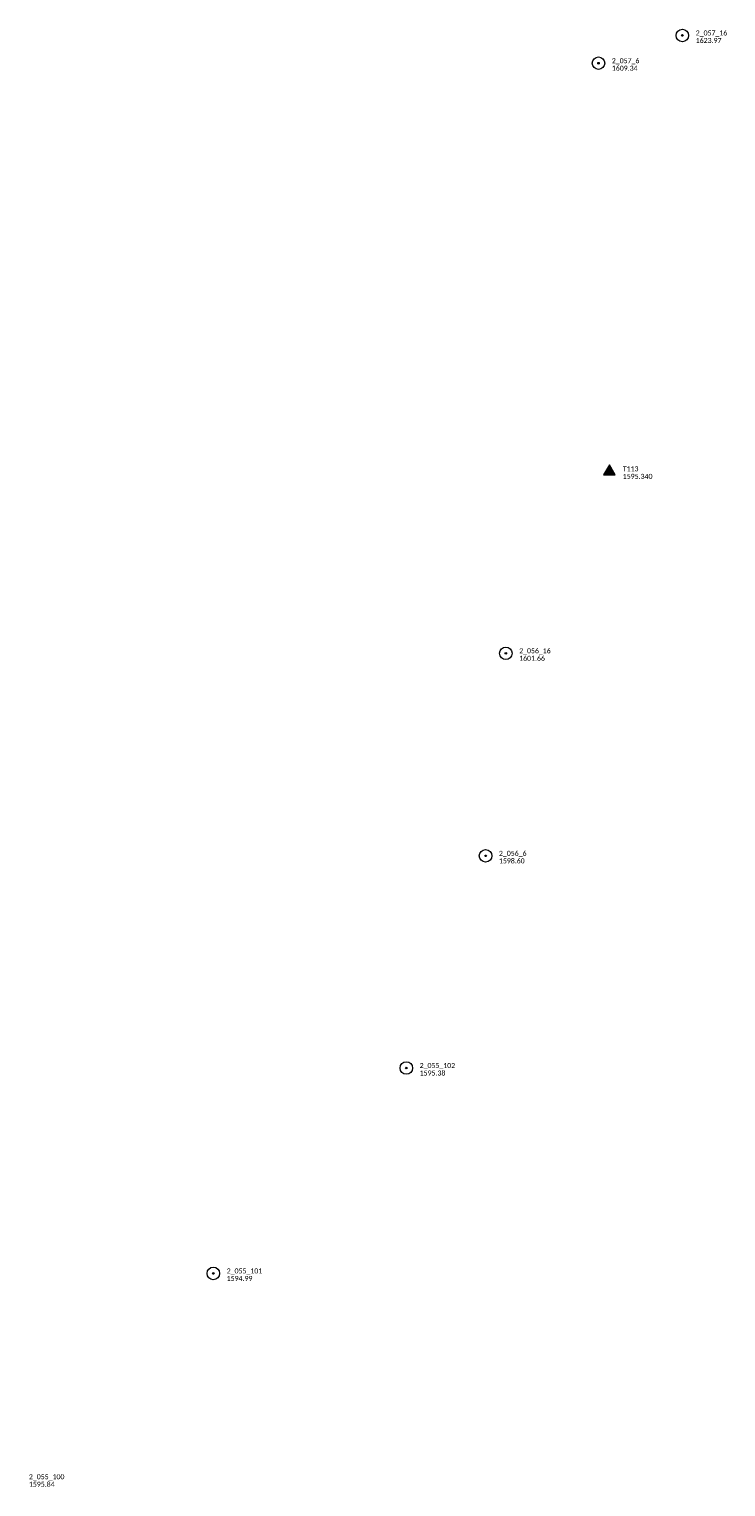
# Model space of a CAD drawing. Extents: x 386237 to 390135, y 96958 to 113752.
# Tile 74 of 116: x 389061 to 389894, y 102992 to 104736. Entities that reach past the tile are written whole.
import ezdxf

# ---------------------------------------------------------------- set-up
doc = ezdxf.new("R2010")
doc.units = 0
doc.header["$MEASUREMENT"] = 0
doc.layers.add('E_MAP_Control', color=131, linetype='Continuous', lineweight=18)
doc.layers.add('E_MAP_PassPoints', color=41, linetype='Continuous', lineweight=18)
doc.styles.add('CalibriLight', font='calibril.ttf')

# ---------------------------------------------------------------- blocks, each defined once
blk = doc.blocks.new('PP')
at = {"layer": 'E_MAP_PassPoints', "lineweight": 0}
for radius in [7.5, 0.96]:
    blk.add_circle((0, 0), radius, dxfattribs=at)
blk = doc.blocks.new('TP')
at = {"color": 0, "linetype": 'ByBlock', "lineweight": -2, "transparency": 16777216, "flags": 128}
for points in [[(6.9, -4.1), (0, 7.9), (-7.1, -4.1)], [(5.8, -3.4), (0, 6.6), (-6, -3.4)], [(4.8, -2.8), (0, 5.5), (-4.8, -2.8)], [(3.7, -2.1), (0, 4.2), (-3.7, -2.1)], [(2.6, -1.5), (0, 3), (-2.6, -1.5)], [(1.5, -0.9), (0, 1.7), (-1.5, -0.9)], [(0.4, -0.2), (0, 0.4), (-0.4, -0.2)]]:
    blk.add_lwpolyline(points, close=True, dxfattribs=at)

msp = doc.modelspace()

# ---------------------------------------------------------------- block references
at = {"layer": 'E_MAP_Control', "lineweight": 0}
msp.add_blockref('TP', (389755.1, 104207.1), dxfattribs=at)
at = {"layer": 'E_MAP_PassPoints', "lineweight": 0}
for p in [(389842.4, 104728.7), (389842.4, 104728.7), (389742, 104695.5), (389742, 104695.5), (389631.1, 103989.4), (389631.1, 103989.4), (389606.9, 103747), (389606.9, 103747), (389512, 103493.1), (389281.1, 103247.3)]:
    msp.add_blockref('PP', p, dxfattribs=at)

# ---------------------------------------------------------------- texts
at = {"layer": 'E_MAP_Control', "lineweight": 0, "style": 'CalibriLight'}
for s, p in [('T113', (389771.1, 104207.1)), ('1595.340', (389771.1, 104198.1))]:
    msp.add_text(s, height=6, dxfattribs=at).set_placement(p)
at = {"layer": 'E_MAP_PassPoints', "lineweight": 0, "style": 'CalibriLight'}
for s, p in [('2_057_16', (389858.4, 104728.7)), ('2_057_16', (389858.4, 104728.7)), ('1623.97', (389858.4, 104719.7)), ('1623.97', (389858.4, 104719.7)), ('2_057_6', (389758, 104695.5)), ('2_057_6', (389758, 104695.5)), ('1609.34', (389758, 104686.5)), ('1609.34', (389758, 104686.5)), ('2_056_16', (389647.1, 103989.4)), ('2_056_16', (389647.1, 103989.4)), ('1601.66', (389647.1, 103980.4)), ('1601.66', (389647.1, 103980.4)), ('2_056_6', (389622.9, 103747)), ('2_056_6', (389622.9, 103747)), ('1598.60', (389622.9, 103738)), ('1598.60', (389622.9, 103738)), ('2_055_102', (389528, 103493.1)), ('1595.38', (389528, 103484.1)), ('2_055_101', (389297.1, 103247.3)), ('1594.99', (389297.1, 103238.3)), ('2_055_100', (389060.4, 103001)), ('2_055_100', (389060.4, 103001)), ('1595.84', (389060.4, 102992)), ('1595.84', (389060.4, 102992))]:
    msp.add_text(s, height=6, dxfattribs=at).set_placement(p)

doc.saveas('drawing.dxf')
